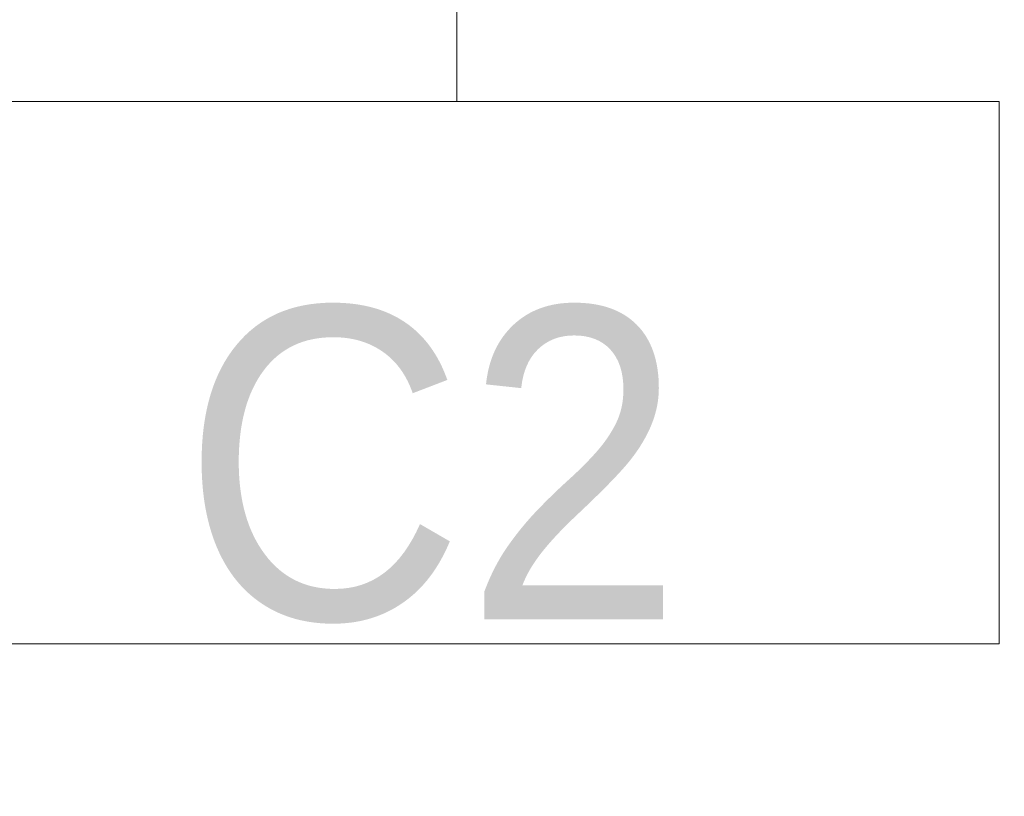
# Model space of a CAD drawing. Header units: centimetres. Extents: x -1631 to 21770, y -8842 to 3590.
# Tile 84 of 142: x 311 to 384, y 1554 to 1611. Entities that reach past the tile are written whole.
import ezdxf

# ---------------------------------------------------------------- set-up
doc = ezdxf.new("R2010")
doc.units = ezdxf.units.CM
doc.linetypes.add('Dash', pattern=[60, 30, -30])
doc.layers.add('A-DETL', color=90, linetype='Continuous', lineweight=9)
doc.layers.add('A-WALL-IDEN', color=211, linetype='Continuous', lineweight=13)
doc.styles.add('Arial_12', font='arial.ttf', dxfattribs={"width": 0.9, "height": 23})

# ---------------------------------------------------------------- blocks, each defined once
blk = doc.blocks.new('ET sciana_AT7 - 10mm-2270614-6_piętro IV __13_80 m_ - stan projektowany')
at = {"layer": 'A-WALL-IDEN'}
for p, q in [((-0.4, 0.196875), (0.4, 0.196875)), ((0.4, 0.196875), (0.4, -0.203125)), ((-0.4, -0.203125), (0.4, -0.203125))]:
    blk.add_line(p, q, dxfattribs=at)

msp = doc.modelspace()

# ---------------------------------------------------------------- linework, layer by layer
at = {"layer": 'A-DETL', "linetype": 'Dash', "lineweight": 25}
msp.add_open_spline([(-555.623, 1472.575), (-478.908, 1472.575), (-476.079, 1472.575), (-439.123, 1472.575), (-439.123, 1435.619), (-439.123, 1432.79), (-439.123, 1329.11), (-439.123, 1326.281), (-439.123, 1289.326), (-402.167, 1289.326), (-399.339, 1289.326), (54.377, 1289.326), (347.204, 1289.326), (391.666, 1289.326), (418.55, 1316.21), (413.877, 1393.928), (413.877, 1663.126)], degree=3, knots=[0, 0, 0, 0, 1.274059, 2.1133, 2.95254, 4.521491, 5.717221, 7.286172, 8.125412, 8.964652, 14.361634, 22.556861, 31.207392, 35.311818, 37.065318, 41.276562, 41.276562, 41.276562, 41.276562], dxfattribs=at)
at = {"layer": 'A-WALL-IDEN'}
msp.add_line((343.644, 1670.726), (343.644, 1605.153), dxfattribs=at)

# ---------------------------------------------------------------- block references
at = {"layer": 'A-WALL-IDEN', "xscale": 99.99999999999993, "yscale": 99.99999999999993, "zscale": 99.99999999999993}
msp.add_blockref('ET sciana_AT7 - 10mm-2270614-6_piętro IV __13_80 m_ - stan projektowany', (343.644, 1585.465), dxfattribs=at)

# ---------------------------------------------------------------- texts
at = {"layer": 'A-WALL-IDEN', "insert": (341.832, 1578.307), "char_height": 23, "width": 37.53, "attachment_point": 5, "line_spacing_factor": 0.936439, "style": 'Arial_12'}
msp.add_mtext('\\pxqc,t4.96957,9.93913,14.9087,19.87826,24.84783,29.81739,34.78696,39.75652,44.72609,49.69565,54.66522,59.63478,64.60435,69.57391,74.54348,79.51304,84.48261,89.45217,94.42174,99.3913,104.36087,109.33043,114.3,119.26957,124.23913,129.2087,134.17826,139.14783,144.11739,149.08696,154.05652,159.02609;{C2}', dxfattribs=at)

doc.saveas('drawing.dxf')
